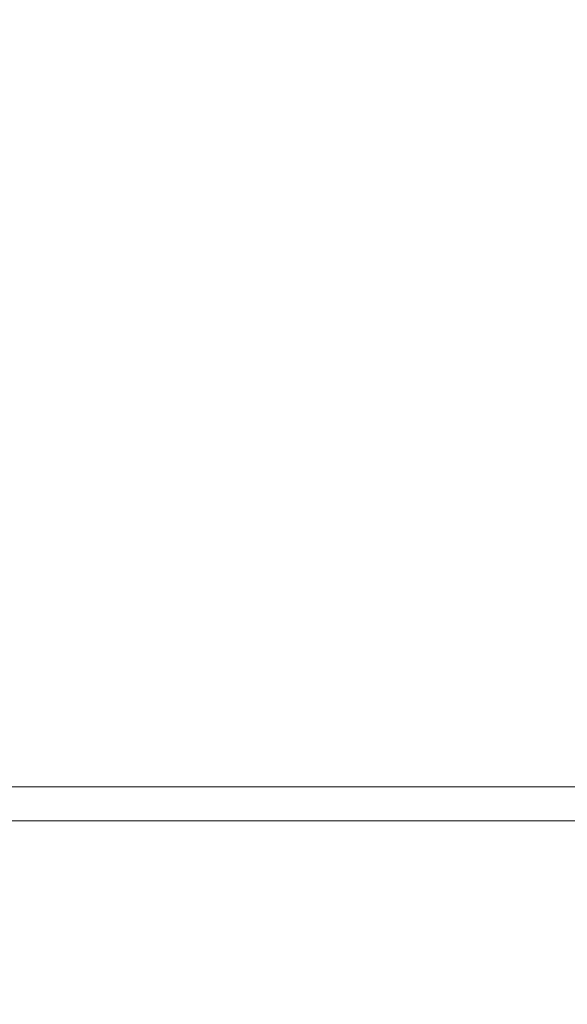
# Model space of a CAD drawing. Header units: metres. Extents: x 8472212 to 8494180, y 5728195 to 5779639.
# Tile 80 of 106: x 8477416 to 8478221, y 5750237 to 5751683. Entities that reach past the tile are written whole.
import ezdxf

# ---------------------------------------------------------------- set-up
doc = ezdxf.new("R2010")
doc.units = ezdxf.units.M
doc.header["$MEASUREMENT"] = 0
doc.layers.add('!elewacja-panele obrys', color=250, linetype='CONTINUOUS', lineweight=9, true_color=0x323232)
doc.layers.add('0A_MJ_tabelka', color=252, linetype='CONTINUOUS', lineweight=5)
doc.layers.add('0A_NIEwidoczne', color=222, linetype='CONTINUOUS', lineweight=0)

msp = doc.modelspace()

# ---------------------------------------------------------------- hatches: boundary and pattern name
at = {"layer": '!elewacja-panele obrys', "linetype": 'Continuous'}
h = msp.add_hatch(dxfattribs=at)
h.set_pattern_fill('AR-B816', color=256, scale=0.7)
h.paths.add_polyline_path([(8476374.1, 5751735.8), (8476348.9, 5751735.8), (8476348.9, 5751720.8), (8476374.1, 5751720.8)])
h.paths.add_polyline_path([(8476455.1, 5751735.8), (8476386.1, 5751735.8), (8476386.1, 5751720.8), (8476455.1, 5751720.8)])
h.paths.add_polyline_path([(8477348.9, 5751735.8), (8476643.1, 5751735.8), (8476643.1, 5751720.8), (8477348.9, 5751720.8)])
h.paths.add_polyline_path([(8479036.6, 5751735.8), (8478967.9, 5751735.8), (8477348.9, 5751735.8), (8477348.9, 5751720.8), (8479036.6, 5751720.8)])
h.paths.add_polyline_path([(8479048.6, 5751735.8), (8479048.6, 5751720.8), (8479073.9, 5751720.8), (8479073.9, 5751735.8)])
h.paths.add_polyline_path([(8479063.6, 5751728.6, -1), (8479062.1, 5751726.7, -1)], flags=16)
h.paths.add_polyline_path([(8479073.9, 5748406.8), (8478967.9, 5748406.8), (8478967.9, 5748391.8), (8479073.9, 5748391.8)])
h.paths.add_polyline_path([(8478779.9, 5748406.8), (8476348.9, 5748406.8), (8476348.9, 5748391.8), (8478779.9, 5748391.8)])
h.paths.add_polyline_path([(8472237.7, 5744980.4), (8472212.5, 5744980.4), (8472212.5, 5744965.4), (8472237.7, 5744965.4)])
h.paths.add_polyline_path([(8474700.2, 5744980.4), (8472249.7, 5744980.4), (8472249.7, 5744965.4), (8474700.2, 5744965.4)])
h.paths.add_polyline_path([(8474737.5, 5744980.4), (8474712.2, 5744980.4), (8474712.2, 5744965.4), (8474737.5, 5744965.4)])

# ---------------------------------------------------------------- linework, layer by layer
at = {"layer": '0A_MJ_tabelka', "color": 7, "lineweight": 0}
msp.add_line((8475658, 5750556.1), (8479758, 5750556.1), dxfattribs=at)
at = {"layer": '0A_NIEwidoczne', "lineweight": 0}
msp.add_line((8475608, 5750506.1), (8479808, 5750506.1), dxfattribs=at)

doc.saveas('drawing.dxf')
